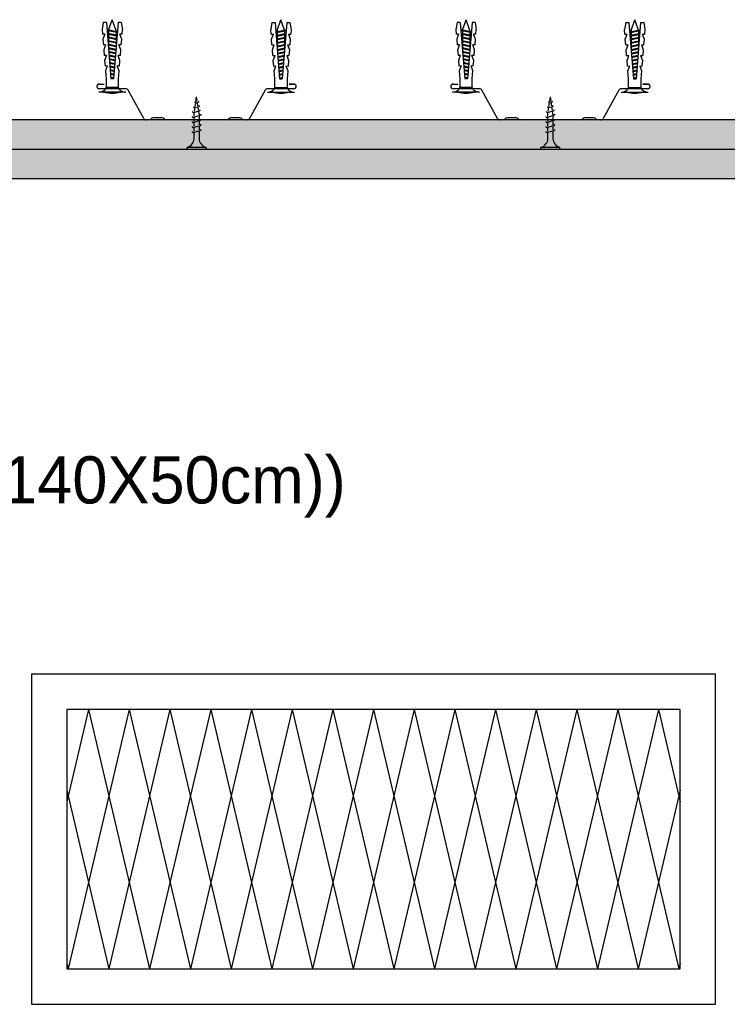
# Model space of a CAD drawing. Header units: metres. Extents: x -1 to 461, y -6 to 31.
# Tile 19 of 25: x 457.564 to 457.864, y 8.382 to 8.8. Entities that reach past the tile are written whole.
import ezdxf

# ---------------------------------------------------------------- set-up
doc = ezdxf.new("R2010")
doc.units = ezdxf.units.M
doc.linetypes.add('CONTINUA', pattern=[0])
doc.linetypes.add('PUNKT', pattern=[6.35, 0, -6.35])
doc.layers.add('LEGENDA TABIQUERIA', color=7, linetype='CONTINUA', lineweight=25)
doc.styles.add('Century Gothic', font='txt')

msp = doc.modelspace()

# ---------------------------------------------------------------- hatches: boundary and pattern name
at = {"layer": 'LEGENDA TABIQUERIA', "linetype": 'CONTINUA', "lineweight": 25, "true_color": 0xc5ebeb, "transparency": 33554687}
for points in [[(457.23835, 8.75744), (457.23835, 8.74494), (458.18927, 8.74494), (458.18927, 8.75744)], [(457.23835, 8.74494), (457.23835, 8.73244), (458.18927, 8.73244), (458.18927, 8.74494)]]:
    msp.add_hatch(color=254, dxfattribs=at).paths.add_polyline_path(points)

# ---------------------------------------------------------------- linework, layer by layer
at = {"layer": 'LEGENDA TABIQUERIA', "color": 7, "linetype": 'CONTINUA', "lineweight": 25, "transparency": 33554687}
for p, q in [((457.59923, 8.79867), (457.59875, 8.79576)), ((457.60056, 8.79875), (457.59923, 8.79867)), ((457.60056, 8.79875), (457.6025, 8.7749)), ((457.60153, 8.79551), (457.60306, 8.79991)), ((457.60464, 8.7954), (457.60306, 8.79991)), ((457.60557, 8.79875), (457.60363, 8.7749)), ((457.6069, 8.79867), (457.60557, 8.79875)), ((457.6069, 8.79867), (457.60738, 8.79576)), ((457.67072, 8.79867), (457.67024, 8.79576)), ((457.67072, 8.79867), (457.67205, 8.79875)), ((457.67205, 8.79875), (457.67399, 8.7749)), ((457.67298, 8.7954), (457.67455, 8.79991)), ((457.67609, 8.79551), (457.67455, 8.79991)), ((457.67706, 8.79875), (457.67512, 8.7749)), ((457.67706, 8.79875), (457.67839, 8.79867)), ((457.67839, 8.79867), (457.67887, 8.79576)), ((457.74923, 8.79867), (457.74875, 8.79576)), ((457.75056, 8.79875), (457.74923, 8.79867)), ((457.75056, 8.79875), (457.7525, 8.7749)), ((457.75153, 8.79551), (457.75306, 8.79991)), ((457.75464, 8.7954), (457.75306, 8.79991)), ((457.75557, 8.79875), (457.75363, 8.7749)), ((457.7569, 8.79867), (457.75557, 8.79875)), ((457.7569, 8.79867), (457.75738, 8.79576)), ((457.82072, 8.79867), (457.82024, 8.79576)), ((457.82072, 8.79867), (457.82205, 8.79875)), ((457.82205, 8.79875), (457.82399, 8.7749)), ((457.82298, 8.7954), (457.82455, 8.79991)), ((457.82609, 8.79551), (457.82455, 8.79991)), ((457.82706, 8.79875), (457.82512, 8.7749)), ((457.82706, 8.79875), (457.82839, 8.79867)), ((457.82839, 8.79867), (457.82887, 8.79576)), ((457.59875, 8.79576), (457.59891, 8.79372)), ((457.59986, 8.79377), (457.59891, 8.79372)), ((457.59986, 8.79377), (457.59908, 8.79167)), ((457.60483, 8.79482), (457.6013, 8.79556)), ((457.60483, 8.79448), (457.6013, 8.79522)), ((457.60483, 8.7933), (457.6013, 8.79404)), ((457.60483, 8.79296), (457.6013, 8.7937)), ((457.60483, 8.79178), (457.6013, 8.79252)), ((457.60483, 8.79144), (457.6013, 8.79218)), ((457.60149, 8.79518), (457.60149, 8.794)), ((457.60149, 8.79366), (457.60149, 8.79248)), ((457.60149, 8.79214), (457.60149, 8.79095)), ((457.60464, 8.7954), (457.60464, 8.79486)), ((457.60464, 8.79452), (457.60464, 8.79334)), ((457.60464, 8.793), (457.60464, 8.79182)), ((457.60722, 8.79372), (457.60627, 8.79377)), ((457.60705, 8.79167), (457.60627, 8.79377)), ((457.60722, 8.79372), (457.60738, 8.79576)), ((457.6704, 8.79372), (457.67024, 8.79576)), ((457.6704, 8.79372), (457.67135, 8.79377)), ((457.67057, 8.79167), (457.67135, 8.79377)), ((457.67279, 8.79482), (457.67632, 8.79556)), ((457.67279, 8.79448), (457.67632, 8.79522)), ((457.67279, 8.7933), (457.67632, 8.79404)), ((457.67279, 8.79296), (457.67632, 8.7937)), ((457.67279, 8.79178), (457.67632, 8.79252)), ((457.67279, 8.79144), (457.67632, 8.79218)), ((457.67298, 8.7954), (457.67298, 8.79486)), ((457.67298, 8.79452), (457.67298, 8.79334)), ((457.67298, 8.793), (457.67298, 8.79182)), ((457.67613, 8.79518), (457.67613, 8.794)), ((457.67613, 8.79366), (457.67613, 8.79248)), ((457.67613, 8.79214), (457.67613, 8.79095)), ((457.67776, 8.79377), (457.67871, 8.79372)), ((457.67776, 8.79377), (457.67854, 8.79167)), ((457.67887, 8.79576), (457.67871, 8.79372)), ((457.74875, 8.79576), (457.74891, 8.79372)), ((457.74986, 8.79377), (457.74891, 8.79372)), ((457.74986, 8.79377), (457.74908, 8.79167)), ((457.75483, 8.79482), (457.7513, 8.79556)), ((457.75483, 8.79448), (457.7513, 8.79522)), ((457.75483, 8.7933), (457.7513, 8.79404)), ((457.75483, 8.79296), (457.7513, 8.7937)), ((457.75483, 8.79178), (457.7513, 8.79252)), ((457.75483, 8.79144), (457.7513, 8.79218)), ((457.75149, 8.79518), (457.75149, 8.794)), ((457.75149, 8.79366), (457.75149, 8.79248)), ((457.75149, 8.79214), (457.75149, 8.79095)), ((457.75464, 8.7954), (457.75464, 8.79486)), ((457.75464, 8.79452), (457.75464, 8.79334)), ((457.75464, 8.793), (457.75464, 8.79182)), ((457.75722, 8.79372), (457.75627, 8.79377)), ((457.75705, 8.79167), (457.75627, 8.79377)), ((457.75722, 8.79372), (457.75738, 8.79576)), ((457.8204, 8.79372), (457.82024, 8.79576)), ((457.8204, 8.79372), (457.82135, 8.79377)), ((457.82057, 8.79167), (457.82135, 8.79377)), ((457.82279, 8.79482), (457.82632, 8.79556)), ((457.82279, 8.79448), (457.82632, 8.79522)), ((457.82279, 8.7933), (457.82632, 8.79404)), ((457.82279, 8.79296), (457.82632, 8.7937)), ((457.82279, 8.79178), (457.82632, 8.79252)), ((457.82279, 8.79144), (457.82632, 8.79218)), ((457.82298, 8.7954), (457.82298, 8.79486)), ((457.82298, 8.79452), (457.82298, 8.79334)), ((457.82298, 8.793), (457.82298, 8.79182)), ((457.82613, 8.79518), (457.82613, 8.794)), ((457.82613, 8.79366), (457.82613, 8.79248)), ((457.82613, 8.79214), (457.82613, 8.79095)), ((457.82776, 8.79377), (457.82871, 8.79372)), ((457.82776, 8.79377), (457.82854, 8.79167)), ((457.82887, 8.79576), (457.82871, 8.79372)), ((457.59908, 8.79167), (457.59928, 8.78922)), ((457.60023, 8.78928), (457.59928, 8.78922)), ((457.60023, 8.78928), (457.59944, 8.78717)), ((457.60483, 8.79025), (457.6013, 8.79099)), ((457.60483, 8.78991), (457.6013, 8.79066)), ((457.60476, 8.78874), (457.60131, 8.78947)), ((457.60473, 8.78841), (457.60134, 8.78912)), ((457.60464, 8.78725), (457.60144, 8.78792)), ((457.60149, 8.79062), (457.60149, 8.78943)), ((457.60149, 8.78909), (457.60149, 8.78791)), ((457.60464, 8.79148), (457.60464, 8.79029)), ((457.60464, 8.78995), (457.60464, 8.78877)), ((457.60464, 8.78843), (457.60464, 8.78728)), ((457.60685, 8.78922), (457.6059, 8.78928)), ((457.60668, 8.78717), (457.6059, 8.78928)), ((457.60685, 8.78922), (457.60705, 8.79167)), ((457.67077, 8.78922), (457.67057, 8.79167)), ((457.67077, 8.78922), (457.67172, 8.78928)), ((457.67093, 8.78717), (457.67172, 8.78928)), ((457.67279, 8.79025), (457.67632, 8.79099)), ((457.67279, 8.78991), (457.67632, 8.79066)), ((457.67286, 8.78874), (457.67631, 8.78947)), ((457.67289, 8.78841), (457.67628, 8.78912)), ((457.67298, 8.79148), (457.67298, 8.79029)), ((457.67298, 8.78995), (457.67298, 8.78877)), ((457.67298, 8.78843), (457.67298, 8.78728)), ((457.67298, 8.78725), (457.67618, 8.78792)), ((457.67613, 8.79062), (457.67613, 8.78943)), ((457.67613, 8.78909), (457.67613, 8.78791)), ((457.67739, 8.78928), (457.67834, 8.78922)), ((457.67739, 8.78928), (457.67817, 8.78717)), ((457.67854, 8.79167), (457.67834, 8.78922)), ((457.74908, 8.79167), (457.74928, 8.78922)), ((457.75023, 8.78928), (457.74928, 8.78922)), ((457.75023, 8.78928), (457.74944, 8.78717)), ((457.75483, 8.79025), (457.7513, 8.79099)), ((457.75483, 8.78991), (457.7513, 8.79066)), ((457.75476, 8.78874), (457.75131, 8.78947)), ((457.75473, 8.78841), (457.75134, 8.78912)), ((457.75464, 8.78725), (457.75144, 8.78792)), ((457.75149, 8.79062), (457.75149, 8.78943)), ((457.75149, 8.78909), (457.75149, 8.78791)), ((457.75464, 8.79148), (457.75464, 8.79029)), ((457.75464, 8.78995), (457.75464, 8.78877)), ((457.75464, 8.78843), (457.75464, 8.78728)), ((457.75685, 8.78922), (457.7559, 8.78928)), ((457.75668, 8.78717), (457.7559, 8.78928)), ((457.75685, 8.78922), (457.75705, 8.79167)), ((457.82077, 8.78922), (457.82057, 8.79167)), ((457.82077, 8.78922), (457.82172, 8.78928)), ((457.82093, 8.78717), (457.82172, 8.78928)), ((457.82279, 8.79025), (457.82632, 8.79099)), ((457.82279, 8.78991), (457.82632, 8.79066)), ((457.82286, 8.78874), (457.82631, 8.78947)), ((457.82289, 8.78841), (457.82628, 8.78912)), ((457.82298, 8.79148), (457.82298, 8.79029)), ((457.82298, 8.78995), (457.82298, 8.78877)), ((457.82298, 8.78843), (457.82298, 8.78728)), ((457.82298, 8.78725), (457.82618, 8.78792)), ((457.82613, 8.79062), (457.82613, 8.78943)), ((457.82613, 8.78909), (457.82613, 8.78791)), ((457.82739, 8.78928), (457.82834, 8.78922)), ((457.82739, 8.78928), (457.82817, 8.78717)), ((457.82854, 8.79167), (457.82834, 8.78922)), ((457.59944, 8.78717), (457.59964, 8.78472)), ((457.6006, 8.78478), (457.59964, 8.78472)), ((457.6006, 8.78478), (457.59981, 8.78267)), ((457.60461, 8.78691), (457.60147, 8.78757)), ((457.60149, 8.78757), (457.60149, 8.78728)), ((457.60451, 8.78575), (457.60157, 8.78637)), ((457.60449, 8.78542), (457.60159, 8.78603)), ((457.60439, 8.78425), (457.60169, 8.78482)), ((457.60436, 8.78392), (457.60172, 8.78448)), ((457.60649, 8.78472), (457.60553, 8.78478)), ((457.60632, 8.78267), (457.60553, 8.78478)), ((457.60649, 8.78472), (457.60668, 8.78717)), ((457.67113, 8.78472), (457.67093, 8.78717)), ((457.67113, 8.78472), (457.67208, 8.78478)), ((457.6713, 8.78267), (457.67208, 8.78478)), ((457.67301, 8.78691), (457.67615, 8.78757)), ((457.67311, 8.78575), (457.67605, 8.78637)), ((457.67313, 8.78542), (457.67603, 8.78603)), ((457.67323, 8.78425), (457.67593, 8.78482)), ((457.67325, 8.78392), (457.6759, 8.78448)), ((457.67613, 8.78757), (457.67613, 8.78728)), ((457.67702, 8.78478), (457.67797, 8.78472)), ((457.67702, 8.78478), (457.67781, 8.78267)), ((457.67817, 8.78717), (457.67797, 8.78472)), ((457.74944, 8.78717), (457.74964, 8.78472)), ((457.7506, 8.78478), (457.74964, 8.78472)), ((457.7506, 8.78478), (457.74981, 8.78267)), ((457.75461, 8.78691), (457.75147, 8.78757)), ((457.75149, 8.78757), (457.75149, 8.78728)), ((457.75451, 8.78575), (457.75157, 8.78637)), ((457.75449, 8.78542), (457.75159, 8.78603)), ((457.75439, 8.78425), (457.75169, 8.78482)), ((457.75436, 8.78392), (457.75172, 8.78448)), ((457.75649, 8.78472), (457.75553, 8.78478)), ((457.75632, 8.78267), (457.75553, 8.78478)), ((457.75649, 8.78472), (457.75668, 8.78717)), ((457.82113, 8.78472), (457.82093, 8.78717)), ((457.82113, 8.78472), (457.82208, 8.78478)), ((457.8213, 8.78267), (457.82208, 8.78478)), ((457.82301, 8.78691), (457.82615, 8.78757)), ((457.82311, 8.78575), (457.82605, 8.78637)), ((457.82313, 8.78542), (457.82603, 8.78603)), ((457.82323, 8.78425), (457.82593, 8.78482)), ((457.82325, 8.78392), (457.8259, 8.78448)), ((457.82613, 8.78757), (457.82613, 8.78728)), ((457.82702, 8.78478), (457.82797, 8.78472)), ((457.82702, 8.78478), (457.82781, 8.78267)), ((457.82817, 8.78717), (457.82797, 8.78472)), ((457.59981, 8.78267), (457.60001, 8.78022)), ((457.60096, 8.78028), (457.60001, 8.78022)), ((457.60096, 8.78028), (457.60018, 8.77817)), ((457.60427, 8.78275), (457.60182, 8.78327)), ((457.60424, 8.78242), (457.60185, 8.78293)), ((457.60415, 8.78126), (457.60194, 8.78172)), ((457.60412, 8.78092), (457.60197, 8.78138)), ((457.60403, 8.77976), (457.60207, 8.78017)), ((457.604, 8.77943), (457.6021, 8.77983)), ((457.60612, 8.78022), (457.60517, 8.78028)), ((457.60595, 8.77817), (457.60517, 8.78028)), ((457.60612, 8.78022), (457.60632, 8.78267)), ((457.6715, 8.78022), (457.6713, 8.78267)), ((457.6715, 8.78022), (457.67245, 8.78028)), ((457.67167, 8.77817), (457.67245, 8.78028)), ((457.67335, 8.78275), (457.6758, 8.78327)), ((457.67338, 8.78242), (457.67577, 8.78293)), ((457.67347, 8.78126), (457.67568, 8.78172)), ((457.6735, 8.78092), (457.67565, 8.78138)), ((457.67359, 8.77976), (457.67555, 8.78017)), ((457.67362, 8.77943), (457.67552, 8.77983)), ((457.67666, 8.78028), (457.67761, 8.78022)), ((457.67666, 8.78028), (457.67744, 8.77817)), ((457.67781, 8.78267), (457.67761, 8.78022)), ((457.74981, 8.78267), (457.75001, 8.78022)), ((457.75096, 8.78028), (457.75001, 8.78022)), ((457.75096, 8.78028), (457.75018, 8.77817)), ((457.75427, 8.78275), (457.75182, 8.78327)), ((457.75424, 8.78242), (457.75185, 8.78293)), ((457.75415, 8.78126), (457.75194, 8.78172)), ((457.75412, 8.78092), (457.75197, 8.78138)), ((457.75403, 8.77976), (457.75207, 8.78017)), ((457.754, 8.77943), (457.7521, 8.77983)), ((457.75612, 8.78022), (457.75517, 8.78028)), ((457.75595, 8.77817), (457.75517, 8.78028)), ((457.75612, 8.78022), (457.75632, 8.78267)), ((457.8215, 8.78022), (457.8213, 8.78267)), ((457.8215, 8.78022), (457.82245, 8.78028)), ((457.82167, 8.77817), (457.82245, 8.78028)), ((457.82335, 8.78275), (457.8258, 8.78327)), ((457.82338, 8.78242), (457.82577, 8.78293)), ((457.82347, 8.78126), (457.82568, 8.78172)), ((457.8235, 8.78092), (457.82565, 8.78138)), ((457.82359, 8.77976), (457.82555, 8.78017)), ((457.82362, 8.77943), (457.82552, 8.77983)), ((457.82666, 8.78028), (457.82761, 8.78022)), ((457.82666, 8.78028), (457.82744, 8.77817)), ((457.82781, 8.78267), (457.82761, 8.78022)), ((457.60018, 8.77817), (457.60044, 8.7749)), ((457.6039, 8.77826), (457.6022, 8.77862)), ((457.60388, 8.77793), (457.60222, 8.77828)), ((457.60378, 8.77676), (457.60232, 8.77707)), ((457.60376, 8.77643), (457.60235, 8.77673)), ((457.60366, 8.77527), (457.60245, 8.77552)), ((457.60569, 8.7749), (457.60595, 8.77817)), ((457.67193, 8.7749), (457.67167, 8.77817)), ((457.67371, 8.77826), (457.67542, 8.77862)), ((457.67374, 8.77793), (457.6754, 8.77828)), ((457.67384, 8.77676), (457.6753, 8.77707)), ((457.67386, 8.77643), (457.67527, 8.77673)), ((457.67396, 8.77527), (457.67517, 8.77552)), ((457.67744, 8.77817), (457.67718, 8.7749)), ((457.75018, 8.77817), (457.75044, 8.7749)), ((457.7539, 8.77826), (457.7522, 8.77862)), ((457.75388, 8.77793), (457.75222, 8.77828)), ((457.75378, 8.77676), (457.75232, 8.77707)), ((457.75376, 8.77643), (457.75235, 8.77673)), ((457.75366, 8.77527), (457.75245, 8.77552)), ((457.75569, 8.7749), (457.75595, 8.77817)), ((457.82193, 8.7749), (457.82167, 8.77817)), ((457.82371, 8.77826), (457.82542, 8.77862)), ((457.82374, 8.77793), (457.8254, 8.77828)), ((457.82384, 8.77676), (457.8253, 8.77707)), ((457.82386, 8.77643), (457.82527, 8.77673)), ((457.82396, 8.77527), (457.82517, 8.77552)), ((457.82744, 8.77817), (457.82718, 8.7749)), ((457.59767, 8.77262), (457.59957, 8.77262)), ((457.59767, 8.77262), (457.59957, 8.77262)), ((457.60044, 8.7749), (457.60044, 8.77121)), ((457.60569, 8.77121), (457.60044, 8.77121)), ((457.60363, 8.77493), (457.60247, 8.77518)), ((457.60364, 8.7749), (457.60249, 8.7749)), ((457.60569, 8.77121), (457.60569, 8.7749)), ((457.67193, 8.77121), (457.67193, 8.7749)), ((457.67193, 8.77121), (457.67718, 8.77121)), ((457.67398, 8.77493), (457.67514, 8.77518)), ((457.67398, 8.7749), (457.67513, 8.7749)), ((457.67718, 8.7749), (457.67718, 8.77121)), ((457.67995, 8.77262), (457.67805, 8.77262)), ((457.67805, 8.77262), (457.67995, 8.77262)), ((457.74767, 8.77262), (457.74957, 8.77262)), ((457.74767, 8.77262), (457.74957, 8.77262)), ((457.75044, 8.7749), (457.75044, 8.77121)), ((457.75569, 8.77121), (457.75044, 8.77121)), ((457.75363, 8.77493), (457.75247, 8.77518)), ((457.75364, 8.7749), (457.75249, 8.7749)), ((457.75569, 8.77121), (457.75569, 8.7749)), ((457.82193, 8.77121), (457.82193, 8.7749)), ((457.82193, 8.77121), (457.82718, 8.77121)), ((457.82398, 8.77493), (457.82514, 8.77518)), ((457.82398, 8.7749), (457.82513, 8.7749)), ((457.82718, 8.7749), (457.82718, 8.77121)), ((457.82995, 8.77262), (457.82805, 8.77262)), ((457.82805, 8.77262), (457.82995, 8.77262)), ((457.60879, 8.76916), (457.59734, 8.76916)), ((457.60869, 8.77065), (457.59767, 8.77065)), ((457.60869, 8.77065), (457.59767, 8.77065)), ((457.61643, 8.75802), (457.60977, 8.77006)), ((457.61643, 8.75802), (457.60977, 8.77006)), ((457.6385, 8.76515), (457.63881, 8.76725)), ((457.63909, 8.76532), (457.63881, 8.76725)), ((457.66785, 8.77006), (457.66119, 8.75802)), ((457.66785, 8.77006), (457.66119, 8.75802)), ((457.66883, 8.76916), (457.68028, 8.76916)), ((457.67995, 8.77065), (457.66893, 8.77065)), ((457.67995, 8.77065), (457.66893, 8.77065)), ((457.75879, 8.76916), (457.74734, 8.76916)), ((457.75869, 8.77065), (457.74767, 8.77065)), ((457.75869, 8.77065), (457.74767, 8.77065)), ((457.76643, 8.75802), (457.75977, 8.77006)), ((457.76643, 8.75802), (457.75977, 8.77006)), ((457.7885, 8.76515), (457.78881, 8.76725)), ((457.78909, 8.76532), (457.78881, 8.76725)), ((457.81785, 8.77006), (457.81119, 8.75802)), ((457.81785, 8.77006), (457.81119, 8.75802)), ((457.81883, 8.76916), (457.83028, 8.76916)), ((457.82995, 8.77065), (457.81893, 8.77065)), ((457.82995, 8.77065), (457.81893, 8.77065)), ((457.63755, 8.76288), (457.63785, 8.76303)), ((457.63755, 8.76288), (457.63785, 8.76262)), ((457.63785, 8.76262), (457.63973, 8.76316)), ((457.638, 8.76494), (457.6383, 8.76509)), ((457.638, 8.76494), (457.6383, 8.76468)), ((457.63821, 8.76313), (457.63844, 8.76472)), ((457.6383, 8.76468), (457.63941, 8.765)), ((457.63936, 8.76346), (457.63915, 8.76493)), ((457.63971, 8.76515), (457.63941, 8.76541)), ((457.63971, 8.76515), (457.63941, 8.765)), ((457.63963, 8.76161), (457.63942, 8.76307)), ((457.64003, 8.76331), (457.63973, 8.76357)), ((457.64003, 8.76331), (457.63973, 8.76316)), ((457.78755, 8.76288), (457.78785, 8.76303)), ((457.78755, 8.76288), (457.78785, 8.76262)), ((457.78785, 8.76262), (457.78973, 8.76316)), ((457.788, 8.76494), (457.7883, 8.76509)), ((457.788, 8.76494), (457.7883, 8.76468)), ((457.78821, 8.76313), (457.78844, 8.76472)), ((457.7883, 8.76468), (457.78941, 8.765)), ((457.78936, 8.76346), (457.78915, 8.76493)), ((457.78971, 8.76515), (457.78941, 8.76541)), ((457.78971, 8.76515), (457.78941, 8.765)), ((457.78963, 8.76161), (457.78942, 8.76307)), ((457.79003, 8.76331), (457.78973, 8.76357)), ((457.79003, 8.76331), (457.78973, 8.76316)), ((457.6369, 8.75872), (457.6372, 8.75886)), ((457.6369, 8.75872), (457.6372, 8.75846)), ((457.6371, 8.76082), (457.6374, 8.76097)), ((457.6371, 8.76082), (457.6374, 8.76056)), ((457.6372, 8.75846), (457.64042, 8.75939)), ((457.6374, 8.76056), (457.64008, 8.76133)), ((457.63774, 8.75987), (457.63786, 8.76069)), ((457.63774, 8.75902), (457.63774, 8.75987)), ((457.63792, 8.76112), (457.63815, 8.76271)), ((457.63988, 8.75987), (457.63969, 8.76122)), ((457.63988, 8.75987), (457.63988, 8.75964)), ((457.63988, 8.75923), (457.63988, 8.75751)), ((457.64038, 8.76148), (457.64008, 8.76174)), ((457.64038, 8.76148), (457.64008, 8.76133)), ((457.64072, 8.75954), (457.64042, 8.75979)), ((457.64072, 8.75954), (457.64042, 8.75939)), ((457.7869, 8.75872), (457.7872, 8.75886)), ((457.7869, 8.75872), (457.7872, 8.75846)), ((457.7871, 8.76082), (457.7874, 8.76097)), ((457.7871, 8.76082), (457.7874, 8.76056)), ((457.7872, 8.75846), (457.79042, 8.75939)), ((457.7874, 8.76056), (457.79008, 8.76133)), ((457.78774, 8.75987), (457.78786, 8.76069)), ((457.78774, 8.75902), (457.78774, 8.75987)), ((457.78792, 8.76112), (457.78815, 8.76271)), ((457.78988, 8.75987), (457.78969, 8.76122)), ((457.78988, 8.75987), (457.78988, 8.75964)), ((457.78988, 8.75923), (457.78988, 8.75751)), ((457.79038, 8.76148), (457.79008, 8.76174)), ((457.79038, 8.76148), (457.79008, 8.76133)), ((457.79072, 8.75954), (457.79042, 8.75979)), ((457.79072, 8.75954), (457.79042, 8.75939)), ((458.18927, 8.75744), (457.23835, 8.75744)), ((457.61862, 8.75744), (457.61751, 8.75744)), ((457.61862, 8.75744), (457.61751, 8.75744)), ((457.62423, 8.75833), (457.62059, 8.75833)), ((457.62423, 8.75833), (457.62059, 8.75833)), ((457.65142, 8.75744), (457.6262, 8.75744)), ((457.65142, 8.75744), (457.6262, 8.75744)), ((457.6369, 8.75658), (457.6372, 8.75673)), ((457.6369, 8.75658), (457.6372, 8.75633)), ((457.6369, 8.75445), (457.6372, 8.7546)), ((457.6372, 8.75633), (457.64042, 8.75725)), ((457.6372, 8.75419), (457.64042, 8.75512)), ((457.63774, 8.75689), (457.63774, 8.75861)), ((457.63774, 8.75475), (457.63774, 8.75648)), ((457.63988, 8.7571), (457.63988, 8.75538)), ((457.63988, 8.75497), (457.63988, 8.75324)), ((457.64072, 8.7574), (457.64042, 8.75766)), ((457.64072, 8.7574), (457.64042, 8.75725)), ((457.64072, 8.75527), (457.64042, 8.75553)), ((457.64072, 8.75527), (457.64042, 8.75512)), ((457.65703, 8.75833), (457.65339, 8.75833)), ((457.65703, 8.75833), (457.65339, 8.75833)), ((457.66011, 8.75744), (457.659, 8.75744)), ((457.66011, 8.75744), (457.659, 8.75744)), ((457.76862, 8.75744), (457.76751, 8.75744)), ((457.76862, 8.75744), (457.76751, 8.75744)), ((457.77423, 8.75833), (457.77059, 8.75833)), ((457.77423, 8.75833), (457.77059, 8.75833)), ((457.80142, 8.75744), (457.7762, 8.75744)), ((457.80142, 8.75744), (457.7762, 8.75744)), ((457.7869, 8.75658), (457.7872, 8.75673)), ((457.7869, 8.75658), (457.7872, 8.75633)), ((457.7869, 8.75445), (457.7872, 8.7546)), ((457.7872, 8.75633), (457.79042, 8.75725)), ((457.7872, 8.75419), (457.79042, 8.75512)), ((457.78774, 8.75689), (457.78774, 8.75861)), ((457.78774, 8.75475), (457.78774, 8.75648)), ((457.78988, 8.7571), (457.78988, 8.75538)), ((457.78988, 8.75497), (457.78988, 8.75324)), ((457.79072, 8.7574), (457.79042, 8.75766)), ((457.79072, 8.7574), (457.79042, 8.75725)), ((457.79072, 8.75527), (457.79042, 8.75553)), ((457.79072, 8.75527), (457.79042, 8.75512)), ((457.80703, 8.75833), (457.80339, 8.75833)), ((457.80703, 8.75833), (457.80339, 8.75833)), ((457.81011, 8.75744), (457.809, 8.75744)), ((457.81011, 8.75744), (457.809, 8.75744)), ((457.6369, 8.75445), (457.6372, 8.75419)), ((457.6369, 8.75232), (457.6372, 8.75247)), ((457.6369, 8.75232), (457.6372, 8.75206)), ((457.6372, 8.75206), (457.64042, 8.75299)), ((457.63774, 8.75262), (457.63774, 8.75435)), ((457.63774, 8.74945), (457.63774, 8.75222)), ((457.63988, 8.75284), (457.63988, 8.74945)), ((457.64072, 8.75314), (457.64042, 8.7534)), ((457.64072, 8.75314), (457.64042, 8.75299)), ((457.7869, 8.75445), (457.7872, 8.75419)), ((457.7869, 8.75232), (457.7872, 8.75247)), ((457.7869, 8.75232), (457.7872, 8.75206)), ((457.7872, 8.75206), (457.79042, 8.75299)), ((457.78774, 8.75262), (457.78774, 8.75435)), ((457.78774, 8.74945), (457.78774, 8.75222)), ((457.78988, 8.75284), (457.78988, 8.74945)), ((457.79072, 8.75314), (457.79042, 8.7534)), ((457.79072, 8.75314), (457.79042, 8.75299)), ((458.18927, 8.74494), (457.23835, 8.74494)), ((457.63476, 8.74494), (457.63476, 8.74576)), ((457.64286, 8.74576), (457.63476, 8.74576)), ((457.64286, 8.74494), (457.63476, 8.74494)), ((457.64286, 8.74494), (457.64286, 8.74576)), ((457.78476, 8.74494), (457.78476, 8.74576)), ((457.79286, 8.74576), (457.78476, 8.74576)), ((457.79286, 8.74494), (457.78476, 8.74494)), ((457.79286, 8.74494), (457.79286, 8.74576)), ((458.18927, 8.73244), (457.23835, 8.73244)), ((457.59303, 8.50744), (457.58381, 8.46827)), ((457.61028, 8.50744), (457.5844, 8.39744)), ((457.59303, 8.50744), (457.61891, 8.39744)), ((457.62753, 8.50744), (457.60165, 8.39744)), ((457.61028, 8.50744), (457.63616, 8.39744)), ((457.64479, 8.50744), (457.61891, 8.39744)), ((457.62753, 8.50744), (457.65342, 8.39744)), ((457.66204, 8.50744), (457.63616, 8.39744)), ((457.64479, 8.50744), (457.67067, 8.39744)), ((457.6793, 8.50744), (457.65342, 8.39744)), ((457.66204, 8.50744), (457.68793, 8.39744)), ((457.69655, 8.50744), (457.67067, 8.39744)), ((457.6793, 8.50744), (457.70518, 8.39744)), ((457.71381, 8.50744), (457.68793, 8.39744)), ((457.69655, 8.50744), (457.72244, 8.39744)), ((457.73106, 8.50744), (457.70518, 8.39744)), ((457.71381, 8.50744), (457.73969, 8.39744)), ((457.74832, 8.50744), (457.72244, 8.39744)), ((457.73106, 8.50744), (457.75695, 8.39744)), ((457.76557, 8.50744), (457.73969, 8.39744)), ((457.74832, 8.50744), (457.7742, 8.39744)), ((457.78283, 8.50744), (457.75695, 8.39744)), ((457.76557, 8.50744), (457.79146, 8.39744)), ((457.80008, 8.50744), (457.7742, 8.39744)), ((457.78283, 8.50744), (457.80871, 8.39744)), ((457.81734, 8.50744), (457.79146, 8.39744)), ((457.80008, 8.50744), (457.82597, 8.39744)), ((457.83459, 8.50744), (457.80871, 8.39744)), ((457.81734, 8.50744), (457.84322, 8.39744)), ((457.83459, 8.50744), (457.84381, 8.46827)), ((457.58381, 8.47327), (457.60165, 8.39744)), ((457.84381, 8.47327), (457.82597, 8.39744)), ((457.58381, 8.39994), (457.5844, 8.39744)), ((457.84381, 8.39994), (457.84322, 8.39744))]:
    msp.add_line(p, q, dxfattribs=at)
at = {"layer": 'LEGENDA TABIQUERIA', "color": 7, "linetype": 'PUNKT', "lineweight": 25, "transparency": 33554687}
msp.add_line((458.18927, 8.77344), (457.23835, 8.77344), dxfattribs=at)
at = {"layer": 'LEGENDA TABIQUERIA', "color": 7, "linetype": 'CONTINUA', "lineweight": 25, "transparency": 33554687}
for points in [[(457.56881, 8.38244), (457.85881, 8.38244), (457.85881, 8.52244), (457.56881, 8.52244), (457.56881, 8.38244)], [(457.58381, 8.39744), (457.84381, 8.39744), (457.84381, 8.50744), (457.58381, 8.50744), (457.58381, 8.39744)]]:
    msp.add_lwpolyline(points, close=True, dxfattribs=at)
for centre, major_axis, start_param, end_param in [((457.60168, 8.79539), (0.000427, 0), 2.66359, 3.619597), ((457.60168, 8.79387), (0.000427, 0), 2.66359, 3.619597), ((457.60168, 8.79235), (0.000427, 0), 2.66359, 3.619597), ((457.60445, 8.79465), (0.000427, 0), 5.805182, 6.761189), ((457.60445, 8.79313), (0.000427, 0), 5.805182, 6.761189), ((457.67317, 8.79465), (-0.000427, 0), 5.805181, 6.761188), ((457.67317, 8.79313), (-0.000427, 0), 5.805181, 6.761188), ((457.67594, 8.79539), (-0.000427, 0), 2.663589, 3.619596), ((457.67594, 8.79387), (-0.000427, 0), 2.663589, 3.619596), ((457.67594, 8.79235), (-0.000427, 0), 2.663589, 3.619596), ((457.75168, 8.79539), (0.000427, 0), 2.66359, 3.619597), ((457.75168, 8.79387), (0.000427, 0), 2.66359, 3.619597), ((457.75168, 8.79235), (0.000427, 0), 2.66359, 3.619597), ((457.75445, 8.79465), (0.000427, 0), 5.805182, 6.761189), ((457.75445, 8.79313), (0.000427, 0), 5.805182, 6.761189), ((457.82317, 8.79465), (-0.000427, 0), 5.805181, 6.761188), ((457.82317, 8.79313), (-0.000427, 0), 5.805181, 6.761188), ((457.82594, 8.79539), (-0.000427, 0), 2.663589, 3.619596), ((457.82594, 8.79387), (-0.000427, 0), 2.663589, 3.619596), ((457.82594, 8.79235), (-0.000427, 0), 2.663589, 3.619596), ((457.60168, 8.79082), (0.000427, 0), 2.66359, 3.619597), ((457.60445, 8.79161), (0.000427, 0), 5.805182, 6.761189), ((457.60445, 8.79008), (0.000427, 0), 5.805182, 6.761189), ((457.67317, 8.79161), (-0.000427, 0), 5.805181, 6.761188), ((457.67317, 8.79008), (-0.000427, 0), 5.805181, 6.761188), ((457.67594, 8.79082), (-0.000427, 0), 2.663589, 3.619596), ((457.75168, 8.79082), (0.000427, 0), 2.66359, 3.619597), ((457.75445, 8.79161), (0.000427, 0), 5.805182, 6.761189), ((457.75445, 8.79008), (0.000427, 0), 5.805182, 6.761189), ((457.82317, 8.79161), (-0.000427, 0), 5.805181, 6.761188), ((457.82317, 8.79008), (-0.000427, 0), 5.805181, 6.761188), ((457.82594, 8.79082), (-0.000427, 0), 2.663589, 3.619596), ((457.59767, 8.77163), (-0.00114, 0), 4.712389, 7.853982), ((457.59767, 8.77163), (-0.00114, 0), 4.712389, 6.283185), ((457.59767, 8.77163), (-0.00114, 0), 0, 1.570796), ((457.59734, 8.77192), (0.00321, 0), 4.712389, 6.023779), ((457.60879, 8.77192), (0.00321, 0), 3.400998, 4.712389), ((457.66883, 8.77192), (-0.00321, 0), 1.570797, 2.882187), ((457.68028, 8.77192), (-0.00321, 0), 0.259406, 1.570797), ((457.67995, 8.77163), (-0.00114, 0), 1.570796, 4.712389), ((457.67995, 8.77163), (-0.00114, 0), 3.141593, 4.712389), ((457.67995, 8.77163), (-0.00114, 0), 1.570796, 3.141593), ((457.74767, 8.77163), (-0.00114, 0), 4.712389, 7.853982), ((457.74767, 8.77163), (-0.00114, 0), 4.712389, 6.283185), ((457.74767, 8.77163), (-0.00114, 0), 0, 1.570796), ((457.74734, 8.77192), (0.00321, 0), 4.712389, 6.023779), ((457.75879, 8.77192), (0.00321, 0), 3.400998, 4.712389), ((457.81883, 8.77192), (-0.00321, 0), 1.570797, 2.882187), ((457.83028, 8.77192), (-0.00321, 0), 0.259406, 1.570797), ((457.82995, 8.77163), (-0.00114, 0), 1.570796, 4.712389), ((457.82995, 8.77163), (-0.00114, 0), 3.141593, 4.712389), ((457.82995, 8.77163), (-0.00114, 0), 1.570796, 3.141593), ((457.60306, 8.78049), (0.01365, 0), 4.447285, 4.977492), ((457.60869, 8.76962), (-0.00119, 0), 3.585895, 4.712389), ((457.60869, 8.76962), (-0.00119, 0), 3.585895, 4.712389), ((457.66893, 8.76962), (-0.00119, 0), 4.712389, 5.838883), ((457.66893, 8.76962), (-0.00119, 0), 5.275636, 5.838883), ((457.66893, 8.76962), (-0.00119, 0), 4.712389, 5.275636), ((457.67455, 8.78049), (-0.01365, 0), 1.305693, 1.8359), ((457.75306, 8.78049), (0.01365, 0), 4.447285, 4.977492), ((457.75869, 8.76962), (-0.00119, 0), 3.585895, 4.712389), ((457.75869, 8.76962), (-0.00119, 0), 3.585895, 4.712389), ((457.81893, 8.76962), (-0.00119, 0), 4.712389, 5.838883), ((457.81893, 8.76962), (-0.00119, 0), 5.275636, 5.838883), ((457.81893, 8.76962), (-0.00119, 0), 4.712389, 5.275636), ((457.82455, 8.78049), (-0.01365, 0), 1.305693, 1.8359), ((457.61751, 8.75846), (-0.00119, 0), 0.444302, 1.570796), ((457.61751, 8.75846), (-0.00119, 0), 0.444302, 1.570796), ((457.61862, 8.75846), (-0.00119, 0), 1.570796, 2.541401), ((457.61862, 8.75846), (-0.00119, 0), 1.570796, 2.541401), ((457.62059, 8.75731), (-0.00119, 0), 4.712389, 5.682994), ((457.62059, 8.75731), (-0.00119, 0), 4.712389, 5.682994), ((457.62423, 8.75731), (-0.00119, 0), 3.741784, 4.712389), ((457.62423, 8.75731), (-0.00119, 0), 3.741784, 4.712389), ((457.6262, 8.75846), (-0.00119, 0), 0.600191, 1.570796), ((457.6262, 8.75846), (-0.00119, 0), 0.600191, 1.570796), ((457.65142, 8.75846), (-0.00119, 0), 1.570796, 2.541401), ((457.65142, 8.75846), (-0.00119, 0), 1.570796, 2.541401), ((457.65339, 8.75731), (-0.00119, 0), 4.712389, 5.682994), ((457.65339, 8.75731), (-0.00119, 0), 4.712389, 5.682994), ((457.65703, 8.75731), (-0.00119, 0), 3.741784, 4.712389), ((457.65703, 8.75731), (-0.00119, 0), 3.741784, 4.712389), ((457.659, 8.75846), (-0.00119, 0), 0.600191, 1.570796), ((457.659, 8.75846), (-0.00119, 0), 0.600191, 1.570796), ((457.66011, 8.75846), (-0.00119, 0), 1.570796, 2.69729), ((457.66011, 8.75846), (-0.00119, 0), 1.570796, 2.69729), ((457.76751, 8.75846), (-0.00119, 0), 0.444302, 1.570796), ((457.76751, 8.75846), (-0.00119, 0), 0.444302, 1.570796), ((457.76862, 8.75846), (-0.00119, 0), 1.570796, 2.541401), ((457.76862, 8.75846), (-0.00119, 0), 1.570796, 2.541401), ((457.77059, 8.75731), (-0.00119, 0), 4.712389, 5.682994), ((457.77059, 8.75731), (-0.00119, 0), 4.712389, 5.682994), ((457.77423, 8.75731), (-0.00119, 0), 3.741784, 4.712389), ((457.77423, 8.75731), (-0.00119, 0), 3.741784, 4.712389), ((457.7762, 8.75846), (-0.00119, 0), 0.600191, 1.570796), ((457.7762, 8.75846), (-0.00119, 0), 0.600191, 1.570796), ((457.80142, 8.75846), (-0.00119, 0), 1.570796, 2.541401), ((457.80142, 8.75846), (-0.00119, 0), 1.570796, 2.541401), ((457.80339, 8.75731), (-0.00119, 0), 4.712389, 5.682994), ((457.80339, 8.75731), (-0.00119, 0), 4.712389, 5.682994), ((457.80703, 8.75731), (-0.00119, 0), 3.741784, 4.712389), ((457.80703, 8.75731), (-0.00119, 0), 3.741784, 4.712389), ((457.809, 8.75846), (-0.00119, 0), 0.600191, 1.570796), ((457.809, 8.75846), (-0.00119, 0), 0.600191, 1.570796), ((457.81011, 8.75846), (-0.00119, 0), 1.570796, 2.69729), ((457.81011, 8.75846), (-0.00119, 0), 1.570796, 2.69729), ((457.63305, 8.74951), (-0.00469, 0), 1.944012, 3.125202), ((457.64457, 8.74951), (-0.00469, 0), 0.016391, 1.197582), ((457.78305, 8.74951), (-0.00469, 0), 1.944012, 3.125202), ((457.79457, 8.74951), (-0.00469, 0), 0.016391, 1.197582)]:
    msp.add_ellipse(centre, major_axis=major_axis, ratio=0.860042, start_param=start_param, end_param=end_param, dxfattribs=at)

# ---------------------------------------------------------------- texts
at = {"layer": 'LEGENDA TABIQUERIA', "color": 7, "linetype": 'CONTINUA', "lineweight": 25, "transparency": 33554687, "insert": (457.23835, 8.58877), "char_height": 0.02, "width": 0.4873333, "attachment_point": 7, "style": 'Century Gothic'}
msp.add_mtext('T5\\~(MUR\\~DE\\~GERO\\~(290X140X50cm))', dxfattribs=at)

doc.saveas('drawing.dxf')
